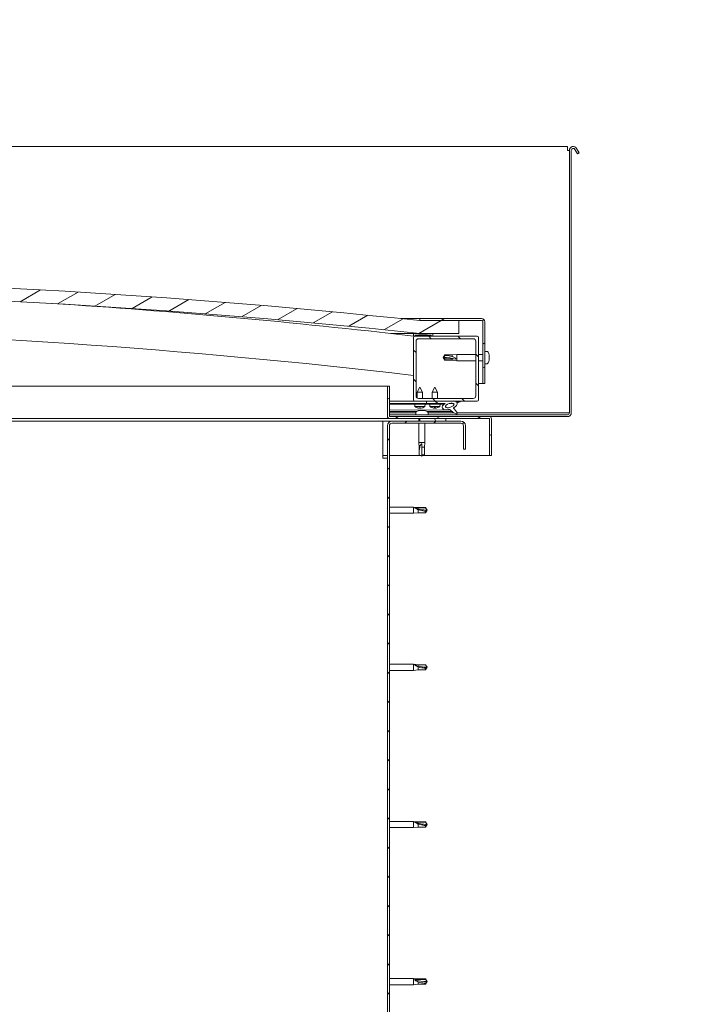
# Model space of a CAD drawing. Header units: millimetres. Extents: x -1893473 to 942156, y -568027 to 942944.
# Tile 68 of 256: x -5727 to -5217, y -293850 to -293092. Entities that reach past the tile are written whole.
import ezdxf

# ---------------------------------------------------------------- set-up
doc = ezdxf.new("R2010")
doc.units = ezdxf.units.MM
doc.header["$LTSCALE"] = 0.2
doc.layers.get('0').update_dxf_attribs({"lineweight": 0})
for name, color, linetype, lineweight in [('DO KONSTRUKCJI', 222, 'Continuous', 35), ('Hatch (ISO)', 7, 'Continuous', 18), ('P-Ściana żelbetowa', 50, 'Continuous', 30), ('Visible (ISO)', 7, 'Continuous', 50)]:
    doc.layers.add(name, color=color, linetype=linetype, lineweight=lineweight)
pattern_1 = [(120, (-10843.571, -2108.028), (-13.748153, -7.9375), [])]
pattern_2 = [(30, (-10843.571, -2108.028), (-7.9375, 13.748153), [])]
pattern_3 = [(135, (-10843.571, -2108.028), (-11.22532, -11.22532), [])]

# ---------------------------------------------------------------- blocks, each defined once
blk = doc.blocks.new('A$C3bf03bbc')
at = {"layer": 'Hatch (ISO)', "lineweight": 9}
h = blk.add_hatch(dxfattribs=at)
h.set_pattern_fill('ANSI31', color=256, scale=127, angle=-15, style=0)
h.set_pattern_definition(pattern_2)
edge = h.paths.add_edge_path()
edge.add_line((21.5, 567.5), (51.5, 567.5))
edge.add_line((51.5, 567.5), (51.5, 577.5))
edge.add_line((51.5, 577.5), (21.5, 577.5))
edge.add_ellipse((-603.5, -5324.56), major_axis=(625, 5902.06), ratio=1, start_angle=0, end_angle=12.089642)
edge.add_line((-1228.5, 577.5), (-1258.5, 577.5))
edge.add_line((-1258.5, 577.5), (-1258.5, 567.5))
edge.add_line((-1258.5, 567.5), (-1228.5, 567.5))
edge.add_ellipse((-603.5, -5334.56), major_axis=(-625, 5902.06), ratio=1, start_angle=347.910358, end_angle=360, ccw=False)
h = blk.add_hatch(dxfattribs=at)
h.set_pattern_fill('ANSI31', color=256, scale=127, angle=-15, style=0)
h.set_pattern_definition(pattern_2)
edge = h.paths.add_edge_path()
edge.add_line((69, 579), (21.5, 579))
edge.add_line((21.5, 579), (21.5, 577.5))
edge.add_line((21.5, 577.5), (51.5, 577.5))
edge.add_line((51.5, 577.5), (69, 577.5))
edge.add_ellipse((69, 576.5), major_axis=(0, 1), ratio=1, start_angle=270, end_angle=360, ccw=False)
edge.add_line((70, 576.5), (70, 529))
edge.add_line((70, 529), (71.5, 529))
edge.add_line((71.5, 529), (71.5, 576.5))
edge.add_ellipse((69, 576.5), major_axis=(2.5, 0), ratio=1, start_angle=0, end_angle=90)
h = blk.add_hatch(dxfattribs=at)
h.set_pattern_fill('ANSI31', color=256, scale=127, angle=15, style=0)
h.set_pattern_definition([(60, (-10843.571, -2108.028), (-13.748153, 7.9375), [])])
edge = h.paths.add_edge_path()
edge.add_line((16.6, 565.5), (17.5, 565.5))
edge.add_line((17.5, 565.5), (31.4, 565.5))
edge.add_ellipse((31.4, 565.6), major_axis=(0, -0.1), ratio=1, start_angle=0, end_angle=90)
edge.add_line((31.5, 565.6), (31.5, 567.21))
edge.add_ellipse((31.4, 567.21), major_axis=(0.1, 0), ratio=1, start_angle=0, end_angle=86.98358)
edge.add_ellipse((24, 426.78), major_axis=(7.41, 140.53), ratio=1, start_angle=0, end_angle=6.03285)
edge.add_ellipse((16.6, 567.21), major_axis=(-0.0053, 0.0999), ratio=1, start_angle=0, end_angle=86.98358)
edge.add_line((16.5, 567.21), (16.5, 565.6))
edge.add_ellipse((16.6, 565.6), major_axis=(-0.1, 0), ratio=1, start_angle=0, end_angle=90)
edge = h.paths.add_edge_path(flags=0)
edge.add_line((17.5, 566.19), (17.5, 566.29))
edge.add_ellipse((24, 355.09), major_axis=(-6.5, 211.2), ratio=1, start_angle=356.47438, end_angle=360, ccw=False)
edge.add_line((30.5, 566.29), (30.5, 566.19))
edge.add_line((30.5, 566.19), (17.5, 566.19))
edge = h.paths.add_edge_path()
edge.add_ellipse((-1231, 426.77), major_axis=(7.41, 140.53), ratio=1, start_angle=0, end_angle=6.03285)
edge.add_ellipse((-1238.4, 567.21), major_axis=(-0.0053, 0.0999), ratio=1, start_angle=0, end_angle=86.98358)
edge.add_line((-1238.5, 567.21), (-1238.5, 565.6))
edge.add_ellipse((-1238.4, 565.6), major_axis=(-0.1, 0), ratio=1, start_angle=0, end_angle=90)
edge.add_line((-1238.4, 565.5), (-1224.5, 565.5))
edge.add_line((-1224.5, 565.5), (-1223.6, 565.5))
edge.add_ellipse((-1223.6, 565.6), major_axis=(0, -0.1), ratio=1, start_angle=0, end_angle=90)
edge.add_line((-1223.5, 565.6), (-1223.5, 567.21))
edge.add_ellipse((-1223.6, 567.21), major_axis=(0.1, 0), ratio=1, start_angle=0, end_angle=86.98358)
edge = h.paths.add_edge_path(flags=0)
edge.add_ellipse((-1231, 355.09), major_axis=(-6.5, 211.2), ratio=1, start_angle=356.47438, end_angle=360)
edge.add_line((-1237.5, 566.29), (-1237.5, 566.19))
edge.add_line((-1237.5, 566.19), (-1224.5, 566.19))
edge.add_line((-1224.5, 566.19), (-1224.5, 566.29))
h = blk.add_hatch(dxfattribs=at)
h.set_pattern_fill('ANSI31', color=256, scale=127, angle=90, style=0)
h.set_pattern_definition(pattern_3)
edge = h.paths.add_edge_path()
edge.add_line((17.5, 515.5), (26.5, 515.5))
edge.add_line((26.5, 515.5), (45.72, 515.5))
edge.add_line((45.72, 515.5), (47.88, 515.5))
edge.add_line((47.88, 515.5), (65.5, 515.5))
edge.add_ellipse((65.5, 516.5), major_axis=(0, -1), ratio=1, start_angle=0, end_angle=90)
edge.add_line((66.5, 516.5), (66.5, 564.5))
edge.add_ellipse((65.5, 564.5), major_axis=(1, 0), ratio=1, start_angle=0, end_angle=90)
edge.add_line((65.5, 565.5), (31.4, 565.5))
edge.add_line((31.4, 565.5), (17.5, 565.5))
edge.add_ellipse((17.5, 564.5), major_axis=(0, 1), ratio=1, start_angle=0, end_angle=90)
edge.add_line((16.5, 564.5), (16.5, 516.5))
edge.add_ellipse((17.5, 516.5), major_axis=(-1, 0), ratio=1, start_angle=0, end_angle=90)
edge = h.paths.add_edge_path(flags=0)
edge.add_line((20.5, 563.5), (62.5, 563.5))
edge.add_ellipse((62.5, 561.5), major_axis=(0, 2), ratio=1, start_angle=270, end_angle=360, ccw=False)
edge.add_line((64.5, 561.5), (64.5, 519.5))
edge.add_ellipse((62.5, 519.5), major_axis=(2, 0), ratio=1, start_angle=270, end_angle=360, ccw=False)
edge.add_line((62.5, 517.5), (20.5, 517.5))
edge.add_ellipse((20.5, 519.5), major_axis=(0, -2), ratio=1, start_angle=270, end_angle=360, ccw=False)
edge.add_line((18.5, 519.5), (18.5, 561.5))
edge.add_ellipse((20.5, 561.5), major_axis=(-2, 0), ratio=1, start_angle=270, end_angle=360, ccw=False)
h = blk.add_hatch(dxfattribs=at)
h.set_pattern_fill('ANSI31', color=256, scale=127, angle=-15, style=0)
h.set_pattern_definition(pattern_2)
edge = h.paths.add_edge_path()
edge.add_line((-2, 503.6), (-2, 527))
edge.add_line((-2, 527), (-3.5, 527))
edge.add_line((-3.5, 527), (-3.5, 503.6))
edge.add_ellipse((-1.9, 503.6), major_axis=(-1.6, 0), ratio=1, start_angle=0, end_angle=90)
edge.add_line((-1.9, 502), (21.5, 502))
edge.add_line((21.5, 502), (41.5, 502))
edge.add_line((41.5, 502), (74.9, 502))
edge.add_ellipse((74.9, 501.9), major_axis=(0, 0.1), ratio=1, start_angle=270, end_angle=360, ccw=False)
edge.add_line((75, 501.9), (75, 473.5))
edge.add_line((75, 473.5), (76.5, 473.5))
edge.add_line((76.5, 473.5), (76.5, 501.9))
edge.add_ellipse((74.9, 501.9), major_axis=(1.6, 0), ratio=1, start_angle=0, end_angle=90)
edge.add_line((74.9, 503.5), (-1.9, 503.5))
edge.add_ellipse((-1.9, 503.6), major_axis=(0, -0.1), ratio=1, start_angle=270, end_angle=360, ccw=False)
h = blk.add_hatch(dxfattribs=at)
h.set_pattern_fill('ANSI31', color=256, scale=127, angle=90, style=0)
h.set_pattern_definition(pattern_3)
edge = h.paths.add_edge_path()
edge.add_line((26.5, 515.5), (26.5, 513.65))
edge.add_line((26.5, 513.65), (39.5, 513.65))
edge.add_line((39.5, 513.65), (40.81, 513.65))
edge.add_ellipse((44.43, 512.13), major_axis=(-5.67, -1.96), ratio=0.5, start_angle=299.17578, end_angle=429.95188)
edge.add_spline(control_points=[(43.41, 508.79), (43.58, 508.88), (43.73, 508.94), (44.01, 508.97), (44.14, 508.96), (44.53, 508.85), (44.8, 508.68), (45.73, 507.98), (46.57, 507.24), (48.27, 506.14), (48.82, 505.86), (49.4, 505.65), (49.59, 505.59), (49.84, 505.57), (49.91, 505.57), (50.02, 505.59), (50.06, 505.6), (50.12, 505.64), (50.15, 505.66), (50.19, 505.72), (50.21, 505.75), (50.23, 505.84), (50.23, 505.9), (50.22, 506.08), (50.17, 506.22), (49.67, 507.45), (47.97, 509.38), (47.35, 510.12), (47.28, 510.2), (47.25, 510.24), (47.25, 510.25), (47.25, 510.26), (47.25, 510.26), (47.25, 510.26), (47.25, 510.26), (47.25, 510.26), (47.25, 510.26), (47.25, 510.26), (47.25, 510.26), (47.25, 510.26), (47.25, 510.26), (47.25, 510.26), (47.25, 510.26), (47.25, 510.26), (47.25, 510.26), (47.25, 510.26), (47.25, 510.26), (47.27, 510.25), (47.31, 510.22), (47.36, 510.17)], knot_values=[-1.593799, -1.593799, -1.593799, -1.593799, -1.500749, -1.500749, -1.416735, -1.416735, -1.249491, -1.249491, -0.957621, -0.957621, -0.773073, -0.773073, -0.701013, -0.701013, -0.6717, -0.6717, -0.655005, -0.655005, -0.641397, -0.641397, -0.626184, -0.626184, -0.602808, -0.602808, -0.551013, -0.551013, -0.108573, -0.108573, -0.042963, -0.042963, -0.032558, -0.032558, -0.029875, -0.029875, -0.028853, -0.028853, -0.028308, -0.028308, -0.027886, -0.027886, -0.027431, -0.027431, -0.02675, -0.02675, -0.025444, -0.025444, -0.021686, -0.021686, 0, 0, 0, 0], degree=3, periodic=0)
edge.add_ellipse((44.43, 512.13), major_axis=(-5.67, -1.96), ratio=0.5, start_angle=110.7942, end_angle=179.33185)
edge.add_line((50.12, 514.05), (52.26, 514.79))
edge.add_spline(control_points=[(52.26, 514.79), (52.39, 514.92), (52.49, 515.05), (52.58, 515.19), (52.59, 515.23), (52.61, 515.29), (52.61, 515.31), (52.61, 515.35), (52.6, 515.36), (52.59, 515.39), (52.58, 515.41), (52.54, 515.43), (52.52, 515.44), (52.45, 515.47), (52.4, 515.47), (52.21, 515.49), (52.02, 515.46), (51.85, 515.43)], knot_values=[-0.156561, -0.156561, -0.156561, -0.156561, -0.111453, -0.111453, -0.097245, -0.097245, -0.089775, -0.089775, -0.084085, -0.084085, -0.078, -0.078, -0.069044, -0.069044, -0.052111, -0.052111, 0, 0, 0, 0], degree=3, periodic=0)
edge.add_line((51.85, 515.43), (49.7, 514.72))
edge.add_ellipse((44.43, 512.13), major_axis=(-5.67, -1.96), ratio=0.5, start_angle=194.05848, end_angle=223.47237)
edge.add_ellipse((44.43, 512.13), major_axis=(-5.67, -1.96), ratio=0.5, start_angle=223.47237, end_angle=247.32183)
edge.add_line((45.72, 515.5), (26.5, 515.5))
edge = h.paths.add_edge_path(flags=0)
edge.add_ellipse((44.43, 512.13), major_axis=(3.31, 1.14), ratio=0.428571, start_angle=0, end_angle=360)
h = blk.add_hatch(dxfattribs=at)
h.set_pattern_fill('ANSI31', color=256, scale=127, angle=75, style=0)
h.set_pattern_definition(pattern_1)
h.paths.add_polyline_path([(26.5, 513.65), (26.5, 513.15), (39.5, 513.15), (39.5, 513.65)])
h = blk.add_hatch(dxfattribs=at)
h.set_pattern_fill('ANSI31', color=256, scale=127, angle=75, style=0)
h.set_pattern_definition(pattern_1)
h.paths.add_polyline_path([(-1223.5, 500), (-1223.5, 502), (-1243.5, 502), (-1243.5, 500)])
h.paths.add_polyline_path([(41.5, 500), (41.5, 502), (21.5, 502), (21.5, 500)])
h = blk.add_hatch(dxfattribs=at)
h.set_pattern_fill('ANSI31', color=256, scale=127, style=0)
h.set_pattern_definition([(45, (-10843.571, -2108.028), (-11.22532, 11.22532), [])])
edge = h.paths.add_edge_path()
edge.add_line((56.5, 478.5), (56.5, 496.5))
edge.add_ellipse((53, 496.5), major_axis=(3.5, 0), ratio=1, start_angle=0, end_angle=90)
edge.add_line((53, 500), (41.5, 500))
edge.add_line((41.5, 500), (21.5, 500))
edge.add_line((21.5, 500), (0, 500))
edge.add_ellipse((0, 496.5), major_axis=(0, 3.5), ratio=1, start_angle=0, end_angle=90)
edge.add_line((-3.5, 496.5), (-3.5, 3.5))
edge.add_ellipse((0, 3.5), major_axis=(-3.5, 0), ratio=1, start_angle=0, end_angle=90)
edge.add_line((0, 0), (56.5, 0))
edge.add_line((56.5, 0), (56.5, 1.5))
edge.add_line((56.5, 1.5), (0, 1.5))
edge.add_ellipse((0, 3.5), major_axis=(0, -2), ratio=1, start_angle=270, end_angle=360, ccw=False)
edge.add_line((-2, 3.5), (-2, 496.5))
edge.add_ellipse((0, 496.5), major_axis=(-2, 0), ratio=1, start_angle=270, end_angle=360, ccw=False)
edge.add_line((0, 498.5), (53, 498.5))
edge.add_ellipse((53, 496.5), major_axis=(0, 2), ratio=1, start_angle=270, end_angle=360, ccw=False)
edge.add_line((55, 496.5), (55, 478.5))
edge.add_line((55, 478.5), (56.5, 478.5))
at = {"layer": 'Visible (ISO)', "lineweight": 9}
for p, q in [((135, 711.5), (-562, 711.5)), ((135, 711.5), (135, 708.5)), ((135, 708.5), (136.5, 708.5)), ((136.5, 708.5), (136.5, 506.5)), ((138, 708.5), (138, 506.5)), ((142.7, 705.96), (140.8, 709.25)), ((142.1, 710), (144, 706.71)), ((142.7, 705.96), (144, 706.71)), ((7.17, 579), (21.5, 579)), ((69, 579), (21.5, 579)), ((21.5, 579), (21.5, 577.5)), ((21.5, 577.5), (69, 577.5)), ((51.5, 577.5), (21.5, 577.5)), ((51.5, 567.5), (51.5, 577.5)), ((70, 576.5), (70, 529)), ((71.5, 529), (71.5, 576.5)), ((21.5, 567.5), (-0.87, 567.5)), ((16.5, 567.21), (16.5, 565.6)), ((16.6, 565.5), (16.5, 565.5)), ((16.5, 564.5), (16.5, 516.5)), ((16.6, 565.5), (31.4, 565.5)), ((17.5, 566.19), (17.5, 566.29)), ((30.5, 566.29), (17.5, 566.29)), ((30.5, 566.19), (17.5, 566.19)), ((65.5, 565.5), (17.5, 565.5)), ((18.5, 519.5), (18.5, 561.5)), ((20.5, 563.5), (62.5, 563.5)), ((21.5, 567.5), (51.5, 567.5)), ((30.5, 566.29), (30.5, 566.19)), ((31.5, 565.6), (31.5, 567.21)), ((64.5, 561.5), (64.5, 519.5)), ((66.5, 516.5), (66.5, 564.5)), ((73.39, 553.75), (71.5, 553.75)), ((39.5, 549), (40.68, 551.05)), ((40.68, 547.92), (39.5, 549)), ((39.5, 549), (40.68, 546.95)), ((40.68, 551.05), (40.68, 550.67)), ((46.43, 551.05), (40.68, 551.05)), ((46.43, 547.92), (40.68, 547.92)), ((40.68, 547.92), (40.68, 546.95)), ((46.43, 546.95), (40.68, 546.95)), ((46.43, 551.05), (50, 551.4)), ((46.43, 551.05), (46.43, 549.73)), ((49.07, 547.79), (46.43, 547.92)), ((46.43, 547.92), (46.43, 546.95)), ((46.43, 546.95), (50, 546.6)), ((50, 551.4), (50, 546.6)), ((64.5, 551.4), (50, 551.4)), ((64.5, 546.6), (50, 546.6)), ((70, 551.4), (66.5, 551.4)), ((70, 546.6), (66.5, 546.6)), ((74.74, 547.74), (74.73, 547.74)), ((74.74, 551.21), (74.74, 551.2)), ((74.74, 551.19), (74.74, 551.2)), ((74.74, 551.19), (74.74, 550.23)), ((74.74, 550.23), (74.74, 549.97)), ((74.74, 549.85), (74.74, 549.97)), ((74.74, 549.85), (74.74, 548.03)), ((74.74, 548.03), (74.74, 547.77)), ((74.74, 547.74), (74.74, 547.77)), ((74.74, 547.74), (74.74, 547.67)), ((74.74, 547.67), (74.74, 547.66)), ((74.74, 547.67), (74.74, 547.67)), ((74.74, 547.66), (74.74, 546.8)), ((74.74, 546.8), (74.74, 546.79)), ((73.39, 544.25), (71.5, 544.25)), ((-551.46, 527), (-3.5, 527)), ((-2, 527), (-3.5, 527)), ((-3.5, 527), (-3.5, 503.6)), ((-2, 503.6), (-2, 527)), ((21.48, 526.11), (19.39, 522.41)), ((21.48, 526.11), (23.59, 522.41)), ((33, 526.15), (30.9, 522.45)), ((33, 526.15), (35.1, 522.45)), ((70, 529), (66.5, 529)), ((70, 529), (71.5, 529)), ((17.5, 515.5), (-2, 515.5)), ((-2, 515.5), (-0.06, 515.5)), ((17.5, 515.5), (65.5, 515.5)), ((23.59, 522.41), (19.39, 522.41)), ((19.39, 517.83), (19.39, 522.41)), ((19.4, 515.46), (19.4, 515.5)), ((62.5, 517.5), (20.5, 517.5)), ((23.59, 517.5), (23.59, 522.41)), ((23.6, 515.46), (23.6, 515.5)), ((26.5, 515.5), (26.5, 513.65)), ((45.72, 515.5), (26.5, 515.5)), ((35.1, 522.45), (30.9, 522.45)), ((30.9, 517.5), (30.9, 522.45)), ((35.1, 517.5), (35.1, 522.45)), ((-2, 515.42), (26.5, 515.47)), ((-2, 513.57), (26.5, 513.62)), ((-2, 513.57), (26.5, 513.62)), ((-2, 513.07), (26.5, 513.12)), ((-2, 508.61), (44.78, 508.68)), ((17.66, 511.26), (17.5, 513.1)), ((25.34, 511.27), (17.66, 511.26)), ((19.36, 510.38), (19.38, 510.38)), ((20.79, 510.08), (20.8, 510.1)), ((20.79, 508.24), (20.99, 508.24)), ((21.13, 508.24), (20.99, 508.24)), ((21.03, 510.38), (21.98, 510.39)), ((21.13, 508.24), (21.21, 508.24)), ((21.2, 510.09), (21.23, 510.39)), ((21.21, 508.24), (22.79, 508.24)), ((21.81, 510.1), (21.78, 510.39)), ((22.21, 510.08), (22.21, 510.1)), ((23.21, 508.24), (24.79, 508.24)), ((23.63, 510.39), (23.64, 510.39)), ((24.79, 508.24), (24.87, 508.24)), ((25.01, 508.24), (24.87, 508.24)), ((25.01, 508.24), (25.21, 508.24)), ((25.34, 511.27), (25.5, 513.12)), ((26.5, 513.65), (40.81, 513.65)), ((26.5, 513.65), (26.5, 513.15)), ((39.5, 513.65), (26.5, 513.65)), ((26.5, 513.62), (26.5, 513.12)), ((26.5, 513.15), (39.5, 513.15)), ((29.16, 511.31), (29, 513.15)), ((36.84, 511.31), (29.16, 511.31)), ((30.86, 510.43), (30.88, 510.43)), ((32.29, 510.12), (32.29, 510.14)), ((32.53, 510.43), (33.47, 510.43)), ((32.7, 510.14), (32.72, 510.43)), ((33.3, 510.14), (33.28, 510.43)), ((33.71, 510.12), (33.71, 510.14)), ((35.12, 510.43), (35.14, 510.43)), ((36.84, 511.31), (37, 513.15)), ((39.5, 513.15), (39.5, 513.65)), ((39.5, 513.64), (40.8, 513.64)), ((44.25, 513.65), (47.43, 513.65)), ((47.57, 513.54), (47.57, 512.45)), ((47.57, 510.3), (47.57, 509.85)), ((51.85, 515.43), (49.7, 514.72)), ((50.12, 514.05), (52.26, 514.79)), ((-1.9, 502), (-551.84, 502)), ((-2, 507.49), (19.08, 507.52)), ((18.25, 506.5), (-2, 506.5)), ((-2, 505), (135, 505)), ((74.9, 503.5), (-1.9, 503.5)), ((-1.9, 502), (74.9, 502)), ((18.25, 506.89), (18.25, 505)), ((20.6, 502), (20.6, 500)), ((41.5, 502), (21.5, 502)), ((21.5, 502), (21.5, 500)), ((26.9, 507.54), (46.23, 507.57)), ((27.75, 506.89), (27.75, 505)), ((47.71, 506.5), (27.75, 506.5)), ((41.5, 500), (41.5, 502)), ((135, 506.5), (50.05, 506.5)), ((135, 503.5), (74.9, 503.5)), ((75, 501.9), (75, 473.5)), ((76.5, 502), (76.5, 501.9)), ((76.5, 502), (76.5, 502)), ((76.5, 473.5), (76.5, 501.9)), ((136.5, 506.5), (135, 506.5)), ((-7, 500), (-552.75, 500)), ((-7, 500), (-7, 496.5)), ((0, 500), (-7, 500)), ((-7, 471.5), (-7, 496.5)), ((-3.5, 496.5), (-3.5, 3.5)), ((-2, 3.5), (-2, 496.5)), ((53, 500), (0, 500)), ((0, 498.5), (53, 498.5)), ((20.6, 498.5), (20.6, 483.5)), ((21.5, 500), (41.5, 500)), ((25.4, 498.5), (25.4, 483.5)), ((55, 496.5), (55, 478.5)), ((56.5, 478.5), (56.5, 496.5)), ((20.6, 483.5), (25.4, 483.5)), ((20.95, 479.93), (20.6, 483.5)), ((20.95, 479.93), (21.37, 479.93)), ((20.95, 479.93), (20.95, 474.18)), ((23, 482.57), (23, 479.93)), ((23, 479.93), (25.05, 479.93)), ((23, 479.93), (23, 474.18)), ((25.05, 479.93), (25.4, 483.5)), ((25.05, 479.93), (25.05, 474.18)), ((55, 478.5), (56.5, 478.5)), ((-3.5, 473.5), (-7, 473.5)), ((-7, 471.5), (-3.5, 471.5)), ((22.13, 473.5), (-2, 473.5)), ((20.95, 474.18), (20.95, 474.18)), ((23, 473), (20.95, 474.18)), ((23, 474.18), (25.05, 474.18)), ((23, 473), (25.05, 474.18)), ((23, 474.18), (23, 473)), ((75, 473.5), (23.87, 473.5)), ((75, 473.5), (76.5, 473.5)), ((-2, 433.9), (16.5, 433.9)), ((16.5, 429.1), (16.5, 433.9)), ((20.07, 433.55), (16.5, 433.9)), ((17.43, 433.6), (20.07, 433.37)), ((20.07, 433.37), (20.07, 433.55)), ((20.07, 433.55), (25.82, 433.55)), ((20.07, 433.37), (25.82, 433.37)), ((25.82, 433.37), (25.82, 433.55)), ((27, 431.5), (25.82, 433.55)), ((25.82, 433.37), (27, 431.5)), ((-2, 429.1), (16.5, 429.1)), ((20.07, 429.45), (16.5, 429.1)), ((20.07, 429.45), (20.07, 431.96)), ((20.07, 429.45), (25.82, 429.45)), ((27, 431.5), (25.82, 429.45)), ((25.82, 429.45), (25.82, 430.78)), ((-2, 312.9), (16.5, 312.9)), ((16.5, 308.1), (16.5, 312.9)), ((20.07, 312.55), (16.5, 312.9)), ((17.43, 312.6), (20.07, 312.37)), ((20.07, 312.37), (20.07, 312.55)), ((20.07, 312.55), (25.82, 312.55)), ((20.07, 312.37), (25.82, 312.37)), ((20.07, 308.45), (20.07, 310.96)), ((25.82, 312.37), (25.82, 312.55)), ((27, 310.5), (25.82, 312.55)), ((25.82, 312.37), (27, 310.5)), ((-2, 308.1), (16.5, 308.1)), ((20.07, 308.45), (16.5, 308.1)), ((20.07, 308.45), (25.82, 308.45)), ((27, 310.5), (25.82, 308.45)), ((25.82, 308.45), (25.82, 309.78)), ((-2, 191.9), (16.5, 191.9)), ((16.5, 187.1), (16.5, 191.9)), ((20.07, 191.55), (16.5, 191.9)), ((17.43, 191.6), (20.07, 191.37)), ((20.07, 191.37), (20.07, 191.55)), ((20.07, 191.55), (25.82, 191.55)), ((20.07, 191.37), (25.82, 191.37)), ((20.07, 187.45), (20.07, 189.96)), ((25.82, 191.37), (25.82, 191.55)), ((27, 189.5), (25.82, 191.55)), ((25.82, 191.37), (27, 189.5)), ((-2, 187.1), (16.5, 187.1)), ((20.07, 187.45), (16.5, 187.1)), ((20.07, 187.45), (25.82, 187.45)), ((27, 189.5), (25.82, 187.45)), ((25.82, 187.45), (25.82, 188.78)), ((-2, 70.9), (16.5, 70.9)), ((16.5, 66.1), (16.5, 70.9)), ((20.07, 70.55), (16.5, 70.9)), ((17.43, 70.28), (20.07, 70.08)), ((20.07, 70.08), (20.07, 70.55)), ((20.07, 70.55), (25.82, 70.55)), ((20.07, 70.08), (25.82, 70.08)), ((20.07, 66.45), (20.07, 68.42)), ((25.82, 70.08), (25.82, 70.55)), ((27, 68.5), (25.82, 70.55)), ((25.82, 70.08), (27, 68.5)), ((27, 68.5), (25.82, 66.45)), ((-2, 66.1), (16.5, 66.1)), ((20.07, 66.45), (16.5, 66.1)), ((20.07, 66.45), (25.82, 66.45)), ((25.82, 66.45), (25.82, 67.3))]:
    blk.add_line(p, q, dxfattribs=at)
for centre, radius, start, end in [((139.5, 708.5), 3, 30, 180), ((139.5, 708.5), 1.5, 30, 180), ((-603.5, -5324.56), 5935.06, 83.955179, 96.044821), ((-603.5, -5334.56), 5935.06, 83.955179, 96.044821), ((-603.68, -4743.45), 5345.06, 83.33703, 86.33113), ((69, 576.5), 2.5, 0, 90), ((69, 576.5), 1, 0, 90), ((-603.68, -4743.45), 5315.06, 83.29925, 89.03057), ((16.6, 567.21), 0.1, 93.01642, 180), ((16.6, 565.6), 0.1, 180, 270), ((17.5, 564.5), 1, 90, 180), ((24, 426.78), 140.72, 86.98358, 93.01642), ((24, 355.09), 211.3, 88.23719, 91.76281), ((20.5, 561.5), 2, 90, 180), ((31.4, 565.6), 0.1, 270, 0), ((31.4, 567.21), 0.1, 0, 86.98358), ((62.5, 561.5), 2, 0, 90), ((65.5, 564.5), 1, 0, 90), ((73.39, 553.55), 0.2, 35.68533, 90), ((67.05, 549), 8, 16.30379, 35.68533), ((67.05, 549), 8, 324.31467, 343.69621), ((67.05, 549), 8, 16.00768, 16.30379), ((67.05, 549), 8, 343.69621, 343.99232), ((73.39, 544.45), 0.2, 270, 324.31467), ((17.5, 516.5), 1, 180, 270), ((20.5, 519.5), 2, 180, 270), ((62.5, 519.5), 2, 270, 0), ((65.5, 516.5), 1, 270, 0), ((21.49, 516.51), 6.5, 233.89382, 250.20792), ((23, 500.55), 8, 106.00768, 125.68533), ((19.36, 510.59), 0.206, 250.20792, 270.08945), ((23.64, 510.6), 0.206, 270.08945, 289.97098), ((21.49, 516.51), 6.5, 289.97098, 306.28508), ((23, 500.55), 8, 54.31467, 73.99232), ((33, 516.55), 6.5, 233.80437, 250.11847), ((30.86, 510.63), 0.206, 250.11847, 270), ((35.14, 510.63), 0.206, 270, 289.88153), ((33, 516.55), 6.5, 289.88153, 306.19563), ((-1.9, 503.6), 1.6, 180, 270), ((-1.9, 503.6), 0.1, 180, 270), ((18.45, 506.89), 0.2, 125.68533, 180), ((27.55, 506.89), 0.2, 0, 54.31467), ((74.9, 501.9), 1.6, 0, 90), ((74.9, 501.9), 0.1, 0, 90), ((135, 506.5), 3, 270, 0), ((135, 506.5), 1.5, 270, 0), ((0, 496.5), 3.5, 90, 180), ((0, 496.5), 2, 90, 180), ((53, 496.5), 3.5, 0, 90), ((53, 496.5), 2, 0, 90)]:
    blk.add_arc(centre, radius, start, end, dxfattribs=at)
for centre, major_axis, ratio, start_param, end_param in [((39.5, 537.95), (21, 0), 0.526055, 1.097432, 1.570796), ((44.43, 512.13), (-5.67, -1.96), 0.5, 3.386959, 4.31658), ((21.41, 516.47), (-2.83, 5.83), 0.979749, 2.351624, 2.529771), ((19.79, 514.97), (3.84, -4.25), 0.664926, 5.510896, 5.582433), ((23.54, 514.97), (-3.43, -4.58), 0.554863, 0.162804, 0.234341), ((20.53, 509.75), (-0.224, -0.452), 0.299538, 2.511352, 2.574157), ((21.93, 516.47), (-0.56, -6.46), 0.180266, 5.951633, 6.12978), ((21.06, 516.47), (0.58, -6.46), 0.180266, 0.153405, 0.331552), ((23.21, 514.97), (3.83, 4.26), 0.664926, 3.842345, 3.913882), ((19.45, 514.97), (3.45, -4.57), 0.554863, 6.048844, 6.120382), ((22.48, 509.75), (-0.226, 0.452), 0.299538, 0.567435, 0.630241), ((21.58, 516.47), (-2.81, -5.84), 0.979749, 0.611822, 0.789969), ((32.92, 516.51), (-2.82, 5.84), 0.979749, 2.351624, 2.529771), ((31.29, 515.01), (3.83, -4.25), 0.664926, 5.510896, 5.582433), ((35.05, 515.01), (-3.44, -4.58), 0.554863, 0.162804, 0.234341), ((32.03, 509.79), (-0.225, -0.452), 0.299538, 2.511352, 2.574157), ((33.44, 516.51), (-0.57, -6.46), 0.180266, 5.951633, 6.12978), ((32.56, 516.51), (0.57, -6.46), 0.180266, 0.153405, 0.331552), ((34.71, 515.01), (3.83, 4.25), 0.664926, 3.842345, 3.913882), ((30.95, 515.01), (3.44, -4.58), 0.554863, 6.048844, 6.120382), ((33.97, 509.79), (-0.225, 0.452), 0.299538, 0.567435, 0.630241), ((33.08, 516.51), (-2.82, -5.84), 0.979749, 0.611822, 0.789969), ((44.43, 512.13), (-5.67, -1.96), 0.5, 5.221602, 7.504076), ((44.43, 512.13), (-5.67, -1.96), 0.5, 1.933724, 3.129931), ((27, 450.63), (21, 0), 0.910766, 4.239024, 4.712389), ((27, 329.63), (21, 0), 0.910766, 4.239024, 4.712389), ((27, 208.63), (21, 0), 0.910766, 4.239024, 4.712389), ((27, 84.68), (-21, 0), 0.770487, 1.097432, 1.570796)]:
    blk.add_ellipse(centre, major_axis=major_axis, ratio=ratio, start_param=start_param, end_param=end_param, dxfattribs=at)
blk.add_ellipse((44.43, 512.13), major_axis=(3.31, 1.14), ratio=0.428571, dxfattribs=at)
for points in [[(39.5, 549), (39.88, 549.57), (40.28, 550.13), (40.68, 550.67)], [(21.03, 510.38), (21.03, 510.38), (21.02, 510.39), (21.02, 510.4)], [(21.99, 510.4), (21.98, 510.39), (21.98, 510.39), (21.98, 510.39)], [(32.53, 510.43), (32.52, 510.43), (32.52, 510.43), (32.52, 510.44)], [(33.48, 510.44), (33.48, 510.43), (33.48, 510.43), (33.47, 510.43)], [(23, 473), (22.34, 473.38), (21.65, 473.78), (20.95, 474.18)], [(27, 431.5), (26.62, 431.23), (26.22, 430.98), (25.82, 430.78)], [(27, 310.5), (26.62, 310.23), (26.22, 309.98), (25.82, 309.78)], [(27, 189.5), (26.62, 189.23), (26.22, 188.98), (25.82, 188.78)], [(27, 68.5), (26.62, 68.08), (26.22, 67.67), (25.82, 67.3)]]:
    blk.add_open_spline(points, degree=3, dxfattribs=at)
for points, knots in [([(40.68, 550.67), (41.02, 550.66), (41.35, 550.64), (42.44, 550.57), (43.18, 550.5), (44.64, 550.26), (45.34, 550.1), (46.15, 549.84), (46.29, 549.79), (46.43, 549.73)], [1.0298299, 1.0298299, 1.0298299, 1.0298299, 1.1268672, 1.1268672, 1.3401618, 1.3401618, 1.5534565, 1.5534565, 1.5990374, 1.5990374, 1.5990374, 1.5990374]), ([(46.43, 549.73), (46.69, 549.66), (46.94, 549.57), (47.52, 549.34), (47.84, 549.18), (48.42, 548.8), (48.72, 548.55), (48.95, 548.21), (48.99, 548.13), (49.06, 547.95), (49.07, 547.86), (49.07, 547.79)], [0.9725494, 0.9725494, 0.9725494, 0.9725494, 1.0547969, 1.0547969, 1.1648244, 1.1648244, 1.2623094, 1.2623094, 1.290226, 1.290226, 1.3181426, 1.3181426, 1.3181426, 1.3181426]), ([(74.74, 551.19), (74.73, 551.21), (74.73, 551.23), (74.73, 551.25), (74.73, 551.25), (74.73, 551.23), (74.74, 551.22), (74.74, 551.2)], [0.17438702, 0.17438702, 0.17438702, 0.17438702, 0.18896797, 0.18896797, 0.20586323, 0.20586323, 0.21737851, 0.21737851, 0.21737851, 0.21737851]), ([(74.74, 549.85), (74.73, 549.9), (74.73, 549.95), (74.73, 550.06), (74.73, 550.11), (74.73, 550.18), (74.74, 550.21), (74.74, 550.23)], [0.17438702, 0.17438702, 0.17438702, 0.17438702, 0.18896797, 0.18896797, 0.20586323, 0.20586323, 0.21737851, 0.21737851, 0.21737851, 0.21737851]), ([(74.73, 550.12), (74.73, 550.11), (74.73, 550.1), (74.73, 550.05), (74.74, 550.01), (74.74, 549.97)], [0.20226985, 0.20226985, 0.20226985, 0.20226985, 0.20586323, 0.20586323, 0.21737852, 0.21737852, 0.21737852, 0.21737852]), ([(74.74, 547.66), (74.73, 547.69), (74.73, 547.72), (74.73, 547.8), (74.73, 547.86), (74.73, 547.95), (74.74, 547.99), (74.74, 548.03)], [0.17438702, 0.17438702, 0.17438702, 0.17438702, 0.18896797, 0.18896797, 0.20586323, 0.20586323, 0.21737852, 0.21737852, 0.21737852, 0.21737852]), ([(74.73, 547.88), (74.73, 547.87), (74.73, 547.86), (74.73, 547.82), (74.74, 547.79), (74.74, 547.77)], [0.20226985, 0.20226985, 0.20226985, 0.20226985, 0.20586323, 0.20586323, 0.21737852, 0.21737852, 0.21737852, 0.21737852]), ([(74.73, 546.75), (74.73, 546.76), (74.73, 546.76), (74.73, 546.77), (74.74, 546.78), (74.74, 546.8)], [0.20226985, 0.20226985, 0.20226985, 0.20226985, 0.20586323, 0.20586323, 0.21737852, 0.21737852, 0.21737852, 0.21737852]), ([(52.26, 514.79), (52.39, 514.92), (52.49, 515.05), (52.58, 515.19), (52.59, 515.23), (52.61, 515.29), (52.61, 515.31), (52.61, 515.35), (52.6, 515.36), (52.59, 515.39), (52.58, 515.41), (52.54, 515.43), (52.52, 515.44), (52.45, 515.47), (52.4, 515.47), (52.21, 515.49), (52.02, 515.46), (51.85, 515.43)], [-0.1565608, -0.1565608, -0.1565608, -0.1565608, -0.1114532, -0.1114532, -0.0972455, -0.0972455, -0.0897747, -0.0897747, -0.0840845, -0.0840845, -0.0779998, -0.0779998, -0.069044, -0.069044, -0.0521109, -0.0521109, 0, 0, 0, 0]), ([(20.79, 510.08), (20.79, 510.08), (20.79, 510.08), (20.79, 510.07), (20.79, 510.07), (20.76, 510.07), (20.73, 510.07), (20.68, 510.07), (20.65, 510.07), (20.58, 510.08), (20.54, 510.09), (20.49, 510.1), (20.47, 510.1), (20.45, 510.1)], [0.0217824, 0.0217824, 0.0217824, 0.0217824, 0.02240783, 0.02240783, 0.03336567, 0.03336567, 0.04432351, 0.04432351, 0.05536278, 0.05536278, 0.06640205, 0.06640205, 0.07177154, 0.07177154, 0.07177154, 0.07177154]), ([(21.2, 510.1), (21.2, 510.1), (21.2, 510.09), (21.19, 510.08), (21.17, 510.08), (21.13, 510.07), (21.1, 510.07), (21.03, 510.07), (21, 510.07), (20.94, 510.07), (20.92, 510.07), (20.9, 510.08)], [0, 0, 0, 0, 0.01116716, 0.01116716, 0.02233431, 0.02233431, 0.03329353, 0.03329353, 0.04425275, 0.04425275, 0.04996652, 0.04996652, 0.04996652, 0.04996652]), ([(21.21, 508.24), (21.16, 508.23), (21.12, 508.23), (21.05, 508.23), (21.03, 508.23), (21, 508.23), (20.99, 508.24), (20.99, 508.24)], [0.17438702, 0.17438702, 0.17438702, 0.17438702, 0.18896797, 0.18896797, 0.20586323, 0.20586323, 0.21737852, 0.21737852, 0.21737852, 0.21737852]), ([(22.11, 510.08), (22.11, 510.08), (22.1, 510.08), (22.07, 510.07), (22.03, 510.07), (21.95, 510.07), (21.92, 510.07), (21.87, 510.07), (21.85, 510.08), (21.82, 510.08), (21.81, 510.09), (21.81, 510.1), (21.81, 510.1), (21.81, 510.1)], [0.02178159, 0.02178159, 0.02178159, 0.02178159, 0.02232447, 0.02232447, 0.03332398, 0.03332398, 0.04432349, 0.04432349, 0.05536276, 0.05536276, 0.06640202, 0.06640202, 0.07177151, 0.07177151, 0.07177151, 0.07177151]), ([(22.56, 510.11), (22.52, 510.1), (22.48, 510.09), (22.41, 510.08), (22.37, 510.08), (22.31, 510.07), (22.28, 510.07), (22.24, 510.07), (22.23, 510.07), (22.22, 510.08), (22.21, 510.08), (22.21, 510.08)], [0, 0, 0, 0, 0.01116716, 0.01116716, 0.02233431, 0.02233431, 0.03329353, 0.03329353, 0.04425275, 0.04425275, 0.04996652, 0.04996652, 0.04996652, 0.04996652]), ([(23.21, 508.24), (23.17, 508.23), (23.12, 508.23), (23.01, 508.23), (22.95, 508.23), (22.86, 508.23), (22.82, 508.24), (22.79, 508.24)], [0.17438702, 0.17438702, 0.17438702, 0.17438702, 0.18896797, 0.18896797, 0.20586323, 0.20586323, 0.21737852, 0.21737852, 0.21737852, 0.21737852]), ([(25.01, 508.24), (25.01, 508.23), (25, 508.23), (24.96, 508.23), (24.92, 508.23), (24.86, 508.23), (24.83, 508.24), (24.79, 508.24)], [0.17438702, 0.17438702, 0.17438702, 0.17438702, 0.18896797, 0.18896797, 0.20586323, 0.20586323, 0.21737851, 0.21737851, 0.21737851, 0.21737851]), ([(32.29, 510.12), (32.29, 510.12), (32.29, 510.12), (32.29, 510.11), (32.28, 510.11), (32.25, 510.11), (32.23, 510.11), (32.18, 510.11), (32.15, 510.12), (32.07, 510.12), (32.04, 510.13), (31.98, 510.14), (31.96, 510.14), (31.94, 510.14)], [0.02178159, 0.02178159, 0.02178159, 0.02178159, 0.02232447, 0.02232447, 0.03332398, 0.03332398, 0.04432349, 0.04432349, 0.05536276, 0.05536276, 0.06640202, 0.06640202, 0.07177151, 0.07177151, 0.07177151, 0.07177151]), ([(32.69, 510.14), (32.7, 510.14), (32.7, 510.13), (32.68, 510.12), (32.66, 510.12), (32.62, 510.11), (32.59, 510.11), (32.53, 510.11), (32.49, 510.11), (32.44, 510.11), (32.42, 510.12), (32.4, 510.12)], [0, 0, 0, 0, 0.01116716, 0.01116716, 0.02233431, 0.02233431, 0.03329353, 0.03329353, 0.04425275, 0.04425275, 0.04996652, 0.04996652, 0.04996652, 0.04996652]), ([(33.6, 510.12), (33.6, 510.12), (33.6, 510.12), (33.56, 510.11), (33.52, 510.11), (33.45, 510.11), (33.42, 510.11), (33.36, 510.11), (33.34, 510.12), (33.31, 510.12), (33.3, 510.13), (33.3, 510.14), (33.3, 510.14), (33.31, 510.14)], [0.0217824, 0.0217824, 0.0217824, 0.0217824, 0.02240783, 0.02240783, 0.03336567, 0.03336567, 0.04432351, 0.04432351, 0.05536278, 0.05536278, 0.06640205, 0.06640205, 0.07177154, 0.07177154, 0.07177154, 0.07177154]), ([(34.06, 510.14), (34.02, 510.14), (33.98, 510.13), (33.9, 510.12), (33.87, 510.12), (33.81, 510.11), (33.78, 510.11), (33.74, 510.11), (33.72, 510.11), (33.71, 510.11), (33.71, 510.12), (33.71, 510.12)], [0, 0, 0, 0, 0.01116716, 0.01116716, 0.02233431, 0.02233431, 0.03329353, 0.03329353, 0.04425275, 0.04425275, 0.04996746, 0.04996746, 0.04996746, 0.04996746]), ([(43.41, 508.79), (43.58, 508.88), (43.73, 508.94), (44.01, 508.97), (44.14, 508.96), (44.53, 508.85), (44.8, 508.68), (45.73, 507.98), (46.57, 507.24), (48.27, 506.14), (48.82, 505.86), (49.4, 505.65), (49.59, 505.59), (49.84, 505.57), (49.91, 505.57), (50.02, 505.59), (50.06, 505.6), (50.12, 505.64), (50.15, 505.66), (50.19, 505.72), (50.21, 505.75), (50.23, 505.84), (50.23, 505.9), (50.22, 506.08), (50.17, 506.22), (49.67, 507.45), (47.97, 509.38), (47.35, 510.12), (47.28, 510.2), (47.25, 510.24), (47.25, 510.25), (47.25, 510.26), (47.25, 510.26), (47.25, 510.26), (47.25, 510.26), (47.25, 510.26), (47.25, 510.26), (47.25, 510.26), (47.25, 510.26), (47.25, 510.26), (47.25, 510.26), (47.25, 510.26), (47.25, 510.26), (47.25, 510.26), (47.25, 510.26), (47.25, 510.26), (47.25, 510.26), (47.27, 510.25), (47.31, 510.22), (47.36, 510.17)], [-1.593799, -1.593799, -1.593799, -1.593799, -1.500749, -1.500749, -1.416735, -1.416735, -1.249491, -1.249491, -0.957621, -0.957621, -0.773073, -0.773073, -0.701013, -0.701013, -0.6717, -0.6717, -0.655005, -0.655005, -0.641397, -0.641397, -0.626184, -0.626184, -0.602808, -0.602808, -0.551013, -0.551013, -0.108573, -0.108573, -0.042963, -0.042963, -0.032558, -0.032558, -0.029875, -0.029875, -0.028853, -0.028853, -0.028308, -0.028308, -0.027886, -0.027886, -0.027431, -0.027431, -0.02675, -0.02675, -0.025444, -0.025444, -0.021686, -0.021686, 0, 0, 0, 0]), ([(20.95, 474.18), (20.96, 474.52), (20.96, 474.85), (20.97, 475.94), (20.99, 476.68), (21.07, 478.14), (21.14, 478.84), (21.3, 479.65), (21.34, 479.79), (21.37, 479.93)], [1.0296095, 1.0296095, 1.0296095, 1.0296095, 1.1266468, 1.1266468, 1.3399415, 1.3399415, 1.5532361, 1.5532361, 1.5988171, 1.5988171, 1.5988171, 1.5988171]), ([(21.37, 479.93), (21.41, 480.19), (21.45, 480.44), (21.59, 481.02), (21.7, 481.34), (21.99, 481.92), (22.2, 482.22), (22.53, 482.45), (22.62, 482.49), (22.81, 482.56), (22.91, 482.57), (23, 482.57)], [0.9722954, 0.9722954, 0.9722954, 0.9722954, 1.054543, 1.054543, 1.1645704, 1.1645704, 1.2620554, 1.2620554, 1.289972, 1.289972, 1.3178886, 1.3178886, 1.3178886, 1.3178886]), ([(20.07, 431.96), (19.81, 432.05), (19.56, 432.16), (18.98, 432.41), (18.66, 432.57), (18.08, 432.91), (17.78, 433.12), (17.55, 433.36), (17.51, 433.41), (17.44, 433.52), (17.43, 433.56), (17.43, 433.6)], [0.9722954, 0.9722954, 0.9722954, 0.9722954, 1.054543, 1.054543, 1.1645704, 1.1645704, 1.2620554, 1.2620554, 1.289972, 1.289972, 1.3178886, 1.3178886, 1.3178886, 1.3178886]), ([(25.82, 430.78), (25.48, 430.79), (25.15, 430.82), (24.06, 430.93), (23.32, 431.04), (21.86, 431.36), (21.16, 431.55), (20.35, 431.85), (20.21, 431.9), (20.07, 431.96)], [1.0296095, 1.0296095, 1.0296095, 1.0296095, 1.1266468, 1.1266468, 1.3399415, 1.3399415, 1.5532361, 1.5532361, 1.5988171, 1.5988171, 1.5988171, 1.5988171]), ([(20.07, 310.96), (19.81, 311.05), (19.56, 311.16), (18.98, 311.41), (18.66, 311.57), (18.08, 311.91), (17.78, 312.12), (17.55, 312.36), (17.51, 312.41), (17.44, 312.52), (17.43, 312.56), (17.43, 312.6)], [0.9722954, 0.9722954, 0.9722954, 0.9722954, 1.054543, 1.054543, 1.1645704, 1.1645704, 1.2620554, 1.2620554, 1.289972, 1.289972, 1.3178886, 1.3178886, 1.3178886, 1.3178886]), ([(25.82, 309.78), (25.48, 309.79), (25.15, 309.82), (24.06, 309.93), (23.32, 310.04), (21.86, 310.36), (21.16, 310.55), (20.35, 310.85), (20.21, 310.9), (20.07, 310.96)], [1.0296095, 1.0296095, 1.0296095, 1.0296095, 1.1266468, 1.1266468, 1.3399415, 1.3399415, 1.5532361, 1.5532361, 1.5988171, 1.5988171, 1.5988171, 1.5988171]), ([(20.07, 189.96), (19.81, 190.05), (19.56, 190.16), (18.98, 190.41), (18.66, 190.57), (18.08, 190.91), (17.78, 191.12), (17.55, 191.36), (17.51, 191.41), (17.44, 191.52), (17.43, 191.56), (17.43, 191.6)], [0.9722954, 0.9722954, 0.9722954, 0.9722954, 1.054543, 1.054543, 1.1645704, 1.1645704, 1.2620554, 1.2620554, 1.289972, 1.289972, 1.3178886, 1.3178886, 1.3178886, 1.3178886]), ([(25.82, 188.78), (25.48, 188.79), (25.15, 188.82), (24.06, 188.93), (23.32, 189.04), (21.86, 189.36), (21.16, 189.55), (20.35, 189.85), (20.21, 189.9), (20.07, 189.96)], [1.0296095, 1.0296095, 1.0296095, 1.0296095, 1.1266468, 1.1266468, 1.3399415, 1.3399415, 1.5532361, 1.5532361, 1.5988171, 1.5988171, 1.5988171, 1.5988171]), ([(20.07, 68.42), (19.81, 68.51), (19.56, 68.61), (18.98, 68.87), (18.66, 69.03), (18.08, 69.41), (17.78, 69.64), (17.55, 69.94), (17.51, 70.01), (17.44, 70.15), (17.43, 70.22), (17.43, 70.28)], [0.9725494, 0.9725494, 0.9725494, 0.9725494, 1.0547969, 1.0547969, 1.1648244, 1.1648244, 1.2623094, 1.2623094, 1.290226, 1.290226, 1.3181426, 1.3181426, 1.3181426, 1.3181426]), ([(25.82, 67.3), (25.48, 67.31), (25.15, 67.34), (24.06, 67.43), (23.32, 67.53), (21.86, 67.82), (21.16, 68.01), (20.35, 68.31), (20.21, 68.36), (20.07, 68.42)], [1.0298299, 1.0298299, 1.0298299, 1.0298299, 1.1268672, 1.1268672, 1.3401618, 1.3401618, 1.5534565, 1.5534565, 1.5990374, 1.5990374, 1.5990374, 1.5990374])]:
    blk.add_open_spline(points, degree=3, knots=knots, dxfattribs=at)
blk = doc.blocks.new('A$C776176C1')
at = {"layer": 'DO KONSTRUKCJI'}
blk.add_circle((-55.43979, 1053.41905), 189.55088, dxfattribs=at)
at = {"xscale": 0.1, "yscale": 0.1, "zscale": 0.1}
blk.add_blockref('A$C3bf03bbc', (-16.09591, 1053.41905), dxfattribs=at)

msp = doc.modelspace()

# ---------------------------------------------------------------- block references
at = {"layer": 'P-Ściana żelbetowa', "color": 1, "true_color": 0xf50000, "xscale": 10, "yscale": 10, "zscale": 10}
msp.add_blockref('A$C776176C1', (-5279.63489, -304435.55126), dxfattribs=at)

doc.saveas('drawing.dxf')
